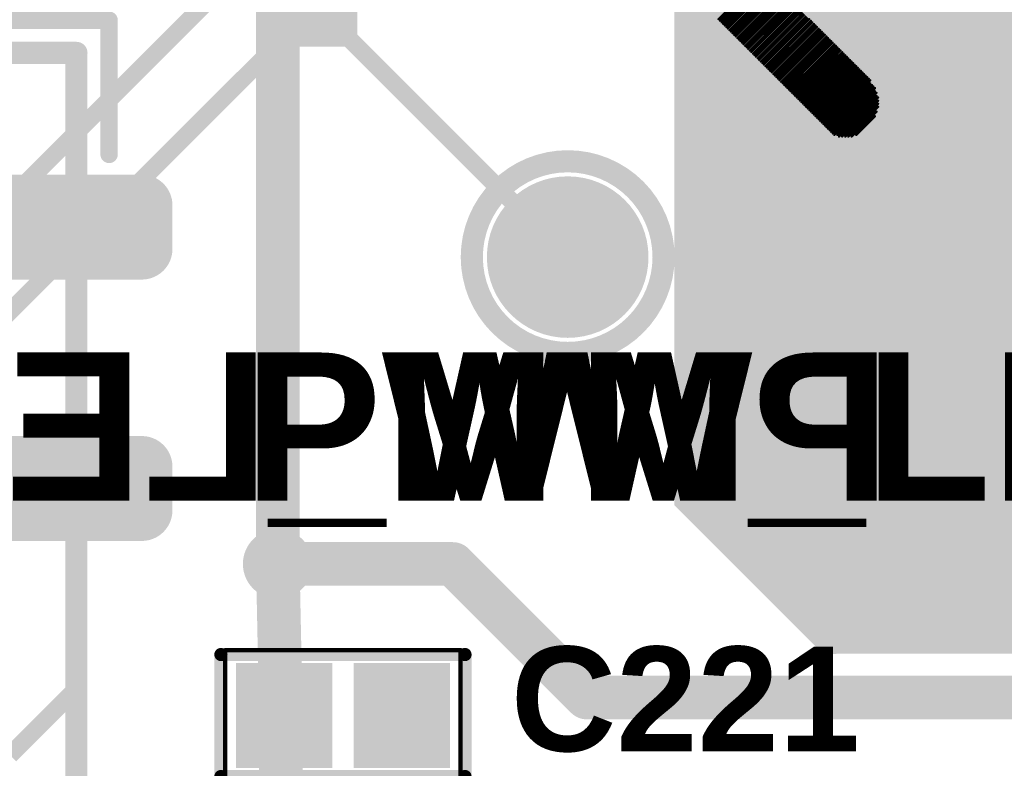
# Model space of a CAD drawing. Header units: inches. Extents: x -60 to 68, y -60 to 60.
# Tile 47 of 78: x 22 to 34, y -48 to -39. Entities that reach past the tile are written whole.
import ezdxf

# ---------------------------------------------------------------- set-up
doc = ezdxf.new("R2010")
doc.units = ezdxf.units.IN
for name, color, linetype in [('Bottom Copper', 5, 'Continuous'), ('Bottom Mask', 6, 'Continuous'), ('Bottom Overlay', 54, 'Continuous'), ('Mechanical 13', 56, 'Continuous'), ('Mechanical 15', 56, 'Continuous'), ('Multi-Layer', 9, 'Continuous'), ('Pad Holes', 156, 'Continuous'), ('Top Copper', 1, 'Continuous'), ('Top Mask', 216, 'Continuous'), ('Top Overlay', 2, 'Continuous'), ('Top Paste', 8, 'Continuous'), ('Via Holes', 16, 'Continuous')]:
    doc.layers.add(name, color=color, linetype=linetype)
doc.styles.add('Arial_Bold', font='txt', dxfattribs={"height": 0.2})

# ---------------------------------------------------------------- blocks, each defined once
blk = doc.blocks.new('LOGO_MSM_B_73')
at = {"layer": 'Bottom Overlay'}
for points in [[(6.407, 1.702, 0.0127, 0.0127, 1), (6.42, 1.702, 0.0127, 0.0127, 1)], [(6.458, 1.727, 0.0127, 0.0127, 1), (6.471, 1.727, 0.0127, 0.0127, 1)], [(6.763, 1.727, 0.0127, 0.0127, 1), (6.775, 1.727, 0.0127, 0.0127, 1)], [(6.814, 1.702, 0.0127, 0.0127, 1), (6.826, 1.702, 0.0127, 0.0127, 1)], [(6.28, 1.6, 0.0127, 0.0127, 1), (6.293, 1.6, 0.0127, 0.0127, 1)], [(6.28, 1.575, 0.0127, 0.0127, 1), (6.293, 1.575, 0.0127, 0.0127, 1)], [(6.306, 1.626, 0.0127, 0.0127, 1), (6.318, 1.626, 0.0127, 0.0127, 1)], [(6.331, 1.651, 0.0127, 0.0127, 1), (6.344, 1.651, 0.0127, 0.0127, 1)], [(6.356, 1.676, 0.0127, 0.0127, 1), (6.369, 1.676, 0.0127, 0.0127, 1)], [(6.839, 1.676, 0.0127, 0.0127, 1), (6.852, 1.676, 0.0127, 0.0127, 1)], [(6.864, 1.651, 0.0127, 0.0127, 1), (6.877, 1.651, 0.0127, 0.0127, 1)], [(6.89, 1.626, 0.0127, 0.0127, 1), (6.902, 1.626, 0.0127, 0.0127, 1)], [(6.915, 1.6, 0.0127, 0.0127, 1), (6.928, 1.6, 0.0127, 0.0127, 1)], [(6.915, 1.575, 0.0127, 0.0127, 1), (6.928, 1.575, 0.0127, 0.0127, 1)], [(6.229, 1.499, 0.0127, 0.0127, 1), (6.242, 1.499, 0.0127, 0.0127, 1)], [(6.229, 1.473, 0.0127, 0.0127, 1), (6.242, 1.473, 0.0127, 0.0127, 1)], [(6.255, 1.549, 0.0127, 0.0127, 1), (6.267, 1.549, 0.0127, 0.0127, 1)], [(6.255, 1.524, 0.0127, 0.0127, 1), (6.267, 1.524, 0.0127, 0.0127, 1)], [(6.941, 1.549, 0.0127, 0.0127, 1), (6.953, 1.549, 0.0127, 0.0127, 1)], [(6.941, 1.524, 0.0127, 0.0127, 1), (6.953, 1.524, 0.0127, 0.0127, 1)], [(6.941, 1.499, 0.0127, 0.0127, 1), (6.953, 1.499, 0.0127, 0.0127, 1)], [(6.941, 1.473, 0.0127, 0.0127, 1), (6.953, 1.473, 0.0127, 0.0127, 1)], [(6.204, 1.397, 0.0127, 0.0127, 1), (6.217, 1.397, 0.0127, 0.0127, 1)], [(6.204, 1.372, 0.0127, 0.0127, 1), (6.217, 1.372, 0.0127, 0.0127, 1)], [(6.204, 1.346, 0.0127, 0.0127, 1), (6.217, 1.346, 0.0127, 0.0127, 1)], [(6.229, 1.448, 0.0127, 0.0127, 1), (6.242, 1.448, 0.0127, 0.0127, 1)], [(6.229, 1.422, 0.0127, 0.0127, 1), (6.242, 1.422, 0.0127, 0.0127, 1)], [(6.941, 1.448, 0.0127, 0.0127, 1), (6.953, 1.448, 0.0127, 0.0127, 1)], [(6.941, 1.422, 0.0127, 0.0127, 1), (6.953, 1.422, 0.0127, 0.0127, 1)], [(6.941, 1.397, 0.0127, 0.0127, 1), (6.953, 1.397, 0.0127, 0.0127, 1)], [(6.941, 1.372, 0.0127, 0.0127, 1), (6.953, 1.372, 0.0127, 0.0127, 1)], [(6.941, 1.346, 0.0127, 0.0127, 1), (6.953, 1.346, 0.0127, 0.0127, 1)], [(6.204, 1.321, 0.0127, 0.0127, 1), (6.217, 1.321, 0.0127, 0.0127, 1)], [(6.204, 1.295, 0.0127, 0.0127, 1), (6.217, 1.295, 0.0127, 0.0127, 1)], [(6.204, 1.27, 0.0127, 0.0127, 1), (6.217, 1.27, 0.0127, 0.0127, 1)], [(6.204, 1.245, 0.0127, 0.0127, 1), (6.217, 1.245, 0.0127, 0.0127, 1)], [(6.941, 1.321, 0.0127, 0.0127, 1), (6.953, 1.321, 0.0127, 0.0127, 1)], [(6.941, 1.295, 0.0127, 0.0127, 1), (6.953, 1.295, 0.0127, 0.0127, 1)], [(6.941, 1.27, 0.0127, 0.0127, 1), (6.953, 1.27, 0.0127, 0.0127, 1)], [(6.941, 1.245, 0.0127, 0.0127, 1), (6.953, 1.245, 0.0127, 0.0127, 1)], [(6.204, 1.219, 0.0127, 0.0127, 1), (6.217, 1.219, 0.0127, 0.0127, 1)], [(6.204, 1.194, 0.0127, 0.0127, 1), (6.217, 1.194, 0.0127, 0.0127, 1)], [(6.204, 1.168, 0.0127, 0.0127, 1), (6.217, 1.168, 0.0127, 0.0127, 1)], [(6.204, 1.143, 0.0127, 0.0127, 1), (6.217, 1.143, 0.0127, 0.0127, 1)], [(6.204, 1.118, 0.0127, 0.0127, 1), (6.217, 1.118, 0.0127, 0.0127, 1)], [(6.941, 1.219, 0.0127, 0.0127, 1), (6.953, 1.219, 0.0127, 0.0127, 1)], [(6.941, 1.194, 0.0127, 0.0127, 1), (6.953, 1.194, 0.0127, 0.0127, 1)], [(6.941, 1.168, 0.0127, 0.0127, 1), (6.953, 1.168, 0.0127, 0.0127, 1)], [(6.941, 1.143, 0.0127, 0.0127, 1), (6.953, 1.143, 0.0127, 0.0127, 1)], [(6.941, 1.118, 0.0127, 0.0127, 1), (6.953, 1.118, 0.0127, 0.0127, 1)], [(6.204, 1.092, 0.0127, 0.0127, 1), (6.217, 1.092, 0.0127, 0.0127, 1)], [(6.204, 1.067, 0.0127, 0.0127, 1), (6.217, 1.067, 0.0127, 0.0127, 1)], [(6.204, 1.041, 0.0127, 0.0127, 1), (6.217, 1.041, 0.0127, 0.0127, 1)], [(6.204, 1.016, 0.0127, 0.0127, 1), (6.217, 1.016, 0.0127, 0.0127, 1)], [(6.941, 1.092, 0.0127, 0.0127, 1), (6.953, 1.092, 0.0127, 0.0127, 1)], [(6.941, 1.067, 0.0127, 0.0127, 1), (6.953, 1.067, 0.0127, 0.0127, 1)], [(6.941, 1.041, 0.0127, 0.0127, 1), (6.953, 1.041, 0.0127, 0.0127, 1)], [(6.941, 1.016, 0.0127, 0.0127, 1), (6.953, 1.016, 0.0127, 0.0127, 1)], [(6.204, 0.991, 0.0127, 0.0127, 1), (6.217, 0.991, 0.0127, 0.0127, 1)], [(6.204, 0.965, 0.0127, 0.0127, 1), (6.217, 0.965, 0.0127, 0.0127, 1)], [(6.204, 0.94, 0.0127, 0.0127, 1), (6.217, 0.94, 0.0127, 0.0127, 1)], [(6.204, 0.914, 0.0127, 0.0127, 1), (6.217, 0.914, 0.0127, 0.0127, 1)], [(6.941, 0.991, 0.0127, 0.0127, 1), (6.953, 0.991, 0.0127, 0.0127, 1)], [(6.941, 0.965, 0.0127, 0.0127, 1), (6.953, 0.965, 0.0127, 0.0127, 1)], [(6.941, 0.94, 0.0127, 0.0127, 1), (6.953, 0.94, 0.0127, 0.0127, 1)], [(6.941, 0.914, 0.0127, 0.0127, 1), (6.953, 0.914, 0.0127, 0.0127, 1)], [(6.204, 0.889, 0.0127, 0.0127, 1), (6.217, 0.889, 0.0127, 0.0127, 1)], [(6.204, 0.864, 0.0127, 0.0127, 1), (6.217, 0.864, 0.0127, 0.0127, 1)], [(6.204, 0.838, 0.0127, 0.0127, 1), (6.217, 0.838, 0.0127, 0.0127, 1)], [(6.204, 0.813, 0.0127, 0.0127, 1), (6.217, 0.813, 0.0127, 0.0127, 1)], [(6.204, 0.787, 0.0127, 0.0127, 1), (6.217, 0.787, 0.0127, 0.0127, 1)], [(6.941, 0.889, 0.0127, 0.0127, 1), (6.953, 0.889, 0.0127, 0.0127, 1)], [(6.941, 0.864, 0.0127, 0.0127, 1), (6.953, 0.864, 0.0127, 0.0127, 1)], [(6.941, 0.838, 0.0127, 0.0127, 1), (6.953, 0.838, 0.0127, 0.0127, 1)], [(6.941, 0.813, 0.0127, 0.0127, 1), (6.953, 0.813, 0.0127, 0.0127, 1)], [(6.941, 0.787, 0.0127, 0.0127, 1), (6.953, 0.787, 0.0127, 0.0127, 1)], [(6.204, 0.762, 0.0127, 0.0127, 1), (6.217, 0.762, 0.0127, 0.0127, 1)], [(6.204, 0.737, 0.0127, 0.0127, 1), (6.217, 0.737, 0.0127, 0.0127, 1)], [(6.204, 0.711, 0.0127, 0.0127, 1), (6.217, 0.711, 0.0127, 0.0127, 1)], [(6.204, 0.686, 0.0127, 0.0127, 1), (6.217, 0.686, 0.0127, 0.0127, 1)], [(6.941, 0.762, 0.0127, 0.0127, 1), (6.953, 0.762, 0.0127, 0.0127, 1)], [(6.941, 0.737, 0.0127, 0.0127, 1), (6.953, 0.737, 0.0127, 0.0127, 1)], [(6.941, 0.711, 0.0127, 0.0127, 1), (6.953, 0.711, 0.0127, 0.0127, 1)], [(6.941, 0.686, 0.0127, 0.0127, 1), (6.953, 0.686, 0.0127, 0.0127, 1)], [(6.204, 0.66, 0.0127, 0.0127, 1), (6.217, 0.66, 0.0127, 0.0127, 1)], [(6.204, 0.635, 0.0127, 0.0127, 1), (6.217, 0.635, 0.0127, 0.0127, 1)], [(6.204, 0.61, 0.0127, 0.0127, 1), (6.217, 0.61, 0.0127, 0.0127, 1)], [(6.204, 0.584, 0.0127, 0.0127, 1), (6.217, 0.584, 0.0127, 0.0127, 1)], [(6.204, 0.559, 0.0127, 0.0127, 1), (6.217, 0.559, 0.0127, 0.0127, 1)], [(6.941, 0.66, 0.0127, 0.0127, 1), (6.953, 0.66, 0.0127, 0.0127, 1)], [(6.941, 0.635, 0.0127, 0.0127, 1), (6.953, 0.635, 0.0127, 0.0127, 1)], [(6.941, 0.61, 0.0127, 0.0127, 1), (6.953, 0.61, 0.0127, 0.0127, 1)], [(6.941, 0.584, 0.0127, 0.0127, 1), (6.953, 0.584, 0.0127, 0.0127, 1)], [(6.941, 0.559, 0.0127, 0.0127, 1), (6.953, 0.559, 0.0127, 0.0127, 1)], [(6.204, 0.533, 0.0127, 0.0127, 1), (6.217, 0.533, 0.0127, 0.0127, 1)], [(6.204, 0.508, 0.0127, 0.0127, 1), (6.217, 0.508, 0.0127, 0.0127, 1)], [(6.204, 0.483, 0.0127, 0.0127, 1), (6.217, 0.483, 0.0127, 0.0127, 1)], [(6.204, 0.457, 0.0127, 0.0127, 1), (6.217, 0.457, 0.0127, 0.0127, 1)], [(6.941, 0.533, 0.0127, 0.0127, 1), (6.953, 0.533, 0.0127, 0.0127, 1)], [(6.941, 0.508, 0.0127, 0.0127, 1), (6.953, 0.508, 0.0127, 0.0127, 1)], [(6.941, 0.483, 0.0127, 0.0127, 1), (6.953, 0.483, 0.0127, 0.0127, 1)], [(6.941, 0.457, 0.0127, 0.0127, 1), (6.953, 0.457, 0.0127, 0.0127, 1)], [(6.204, 0.432, 0.0127, 0.0127, 1), (6.217, 0.432, 0.0127, 0.0127, 1)], [(6.204, 0.406, 0.0127, 0.0127, 1), (6.217, 0.406, 0.0127, 0.0127, 1)], [(6.941, 0.432, 0.0127, 0.0127, 1), (6.953, 0.432, 0.0127, 0.0127, 1)], [(6.941, 0.406, 0.0127, 0.0127, 1), (6.953, 0.406, 0.0127, 0.0127, 1)], [(6.941, 0.381, 0.0127, 0.0127, 1), (6.953, 0.381, 0.0127, 0.0127, 1)], [(6.941, 0.356, 0.0127, 0.0127, 1), (6.953, 0.356, 0.0127, 0.0127, 1)], [(6.941, 0.33, 0.0127, 0.0127, 1), (6.953, 0.33, 0.0127, 0.0127, 1)], [(6.941, 0.305, 0.0127, 0.0127, 1), (6.953, 0.305, 0.0127, 0.0127, 1)], [(6.941, 0.279, 0.0127, 0.0127, 1), (6.953, 0.279, 0.0127, 0.0127, 1)], [(6.941, 0.254, 0.0127, 0.0127, 1), (6.953, 0.254, 0.0127, 0.0127, 1)], [(6.941, 0.229, 0.0127, 0.0127, 1), (6.953, 0.229, 0.0127, 0.0127, 1)], [(6.941, 0.203, 0.0127, 0.0127, 1), (6.953, 0.203, 0.0127, 0.0127, 1)], [(6.941, 0.178, 0.0127, 0.0127, 1), (6.953, 0.178, 0.0127, 0.0127, 1)], [(6.941, 0.152, 0.0127, 0.0127, 1), (6.953, 0.152, 0.0127, 0.0127, 1)], [(6.941, 0.127, 0.0127, 0.0127, 1), (6.953, 0.127, 0.0127, 0.0127, 1)], [(6.941, 0.102, 0.0127, 0.0127, 1), (6.953, 0.102, 0.0127, 0.0127, 1)], [(6.941, 0.076, 0.0127, 0.0127, 1), (6.953, 0.076, 0.0127, 0.0127, 1)], [(6.941, 0.051, 0.0127, 0.0127, 1), (6.953, 0.051, 0.0127, 0.0127, 1)], [(6.941, 0.025, 0.0127, 0.0127, 1), (6.953, 0.025, 0.0127, 0.0127, 1)], [(6.941, 0, 0.0127, 0.0127, 1), (6.953, 0, 0.0127, 0.0127, 1)], [(6.941, -0.025, 0.0127, 0.0127, 1), (6.953, -0.025, 0.0127, 0.0127, 1)], [(6.941, -0.051, 0.0127, 0.0127, 1), (6.953, -0.051, 0.0127, 0.0127, 1)], [(6.941, -0.076, 0.0127, 0.0127, 1), (6.953, -0.076, 0.0127, 0.0127, 1)], [(6.941, -0.102, 0.0127, 0.0127, 1), (6.953, -0.102, 0.0127, 0.0127, 1)], [(6.941, -0.127, 0.0127, 0.0127, 1), (6.953, -0.127, 0.0127, 0.0127, 1)], [(6.941, -0.152, 0.0127, 0.0127, 1), (6.953, -0.152, 0.0127, 0.0127, 1)], [(6.941, -0.178, 0.0127, 0.0127, 1), (6.953, -0.178, 0.0127, 0.0127, 1)], [(6.941, -0.203, 0.0127, 0.0127, 1), (6.953, -0.203, 0.0127, 0.0127, 1)], [(6.941, -0.229, 0.0127, 0.0127, 1), (6.953, -0.229, 0.0127, 0.0127, 1)], [(6.941, -0.254, 0.0127, 0.0127, 1), (6.953, -0.254, 0.0127, 0.0127, 1)], [(6.941, -0.279, 0.0127, 0.0127, 1), (6.953, -0.279, 0.0127, 0.0127, 1)], [(6.941, -0.305, 0.0127, 0.0127, 1), (6.953, -0.305, 0.0127, 0.0127, 1)], [(6.941, -0.33, 0.0127, 0.0127, 1), (6.953, -0.33, 0.0127, 0.0127, 1)]]:
    blk.add_lwpolyline(points, format="xyseb", close=True, dxfattribs=at)
for points in [[(6.82, 1.702, 0.0254, 0.0254, 0), (6.413, 1.702, 0.0254, 0.0254, 0)], [(6.769, 1.727, 0.0254, 0.0254, 0), (6.464, 1.727, 0.0254, 0.0254, 0)], [(6.921, 1.6, 0.0254, 0.0254, 0), (6.286, 1.6, 0.0254, 0.0254, 0)], [(6.921, 1.575, 0.0254, 0.0254, 0), (6.286, 1.575, 0.0254, 0.0254, 0)], [(6.896, 1.626, 0.0254, 0.0254, 0), (6.312, 1.626, 0.0254, 0.0254, 0)], [(6.871, 1.651, 0.0254, 0.0254, 0), (6.337, 1.651, 0.0254, 0.0254, 0)], [(6.845, 1.676, 0.0254, 0.0254, 0), (6.363, 1.676, 0.0254, 0.0254, 0)], [(6.947, 1.499, 0.0254, 0.0254, 0), (6.236, 1.499, 0.0254, 0.0254, 0)], [(6.947, 1.473, 0.0254, 0.0254, 0), (6.236, 1.473, 0.0254, 0.0254, 0)], [(6.947, 1.549, 0.0254, 0.0254, 0), (6.261, 1.549, 0.0254, 0.0254, 0)], [(6.947, 1.524, 0.0254, 0.0254, 0), (6.261, 1.524, 0.0254, 0.0254, 0)], [(6.947, 1.397, 0.0254, 0.0254, 0), (6.21, 1.397, 0.0254, 0.0254, 0)], [(6.947, 1.372, 0.0254, 0.0254, 0), (6.21, 1.372, 0.0254, 0.0254, 0)], [(6.947, 1.346, 0.0254, 0.0254, 0), (6.21, 1.346, 0.0254, 0.0254, 0)], [(6.947, 1.448, 0.0254, 0.0254, 0), (6.236, 1.448, 0.0254, 0.0254, 0)], [(6.947, 1.422, 0.0254, 0.0254, 0), (6.236, 1.422, 0.0254, 0.0254, 0)], [(6.947, 1.321, 0.0254, 0.0254, 0), (6.21, 1.321, 0.0254, 0.0254, 0)], [(6.947, 1.295, 0.0254, 0.0254, 0), (6.21, 1.295, 0.0254, 0.0254, 0)], [(6.947, 1.27, 0.0254, 0.0254, 0), (6.21, 1.27, 0.0254, 0.0254, 0)], [(6.947, 1.245, 0.0254, 0.0254, 0), (6.21, 1.245, 0.0254, 0.0254, 0)], [(6.947, 1.219, 0.0254, 0.0254, 0), (6.21, 1.219, 0.0254, 0.0254, 0)], [(6.947, 1.194, 0.0254, 0.0254, 0), (6.21, 1.194, 0.0254, 0.0254, 0)], [(6.947, 1.168, 0.0254, 0.0254, 0), (6.21, 1.168, 0.0254, 0.0254, 0)], [(6.947, 1.143, 0.0254, 0.0254, 0), (6.21, 1.143, 0.0254, 0.0254, 0)], [(6.947, 1.118, 0.0254, 0.0254, 0), (6.21, 1.118, 0.0254, 0.0254, 0)], [(6.947, 1.092, 0.0254, 0.0254, 0), (6.21, 1.092, 0.0254, 0.0254, 0)], [(6.947, 1.067, 0.0254, 0.0254, 0), (6.21, 1.067, 0.0254, 0.0254, 0)], [(6.947, 1.041, 0.0254, 0.0254, 0), (6.21, 1.041, 0.0254, 0.0254, 0)], [(6.947, 1.016, 0.0254, 0.0254, 0), (6.21, 1.016, 0.0254, 0.0254, 0)], [(6.947, 0.991, 0.0254, 0.0254, 0), (6.21, 0.991, 0.0254, 0.0254, 0)], [(6.947, 0.965, 0.0254, 0.0254, 0), (6.21, 0.965, 0.0254, 0.0254, 0)], [(6.947, 0.94, 0.0254, 0.0254, 0), (6.21, 0.94, 0.0254, 0.0254, 0)], [(6.947, 0.914, 0.0254, 0.0254, 0), (6.21, 0.914, 0.0254, 0.0254, 0)], [(6.947, 0.889, 0.0254, 0.0254, 0), (6.21, 0.889, 0.0254, 0.0254, 0)], [(6.947, 0.864, 0.0254, 0.0254, 0), (6.21, 0.864, 0.0254, 0.0254, 0)], [(6.947, 0.838, 0.0254, 0.0254, 0), (6.21, 0.838, 0.0254, 0.0254, 0)], [(6.947, 0.813, 0.0254, 0.0254, 0), (6.21, 0.813, 0.0254, 0.0254, 0)], [(6.947, 0.787, 0.0254, 0.0254, 0), (6.21, 0.787, 0.0254, 0.0254, 0)], [(6.947, 0.762, 0.0254, 0.0254, 0), (6.21, 0.762, 0.0254, 0.0254, 0)], [(6.947, 0.737, 0.0254, 0.0254, 0), (6.21, 0.737, 0.0254, 0.0254, 0)], [(6.947, 0.711, 0.0254, 0.0254, 0), (6.21, 0.711, 0.0254, 0.0254, 0)], [(6.947, 0.686, 0.0254, 0.0254, 0), (6.21, 0.686, 0.0254, 0.0254, 0)], [(6.947, 0.66, 0.0254, 0.0254, 0), (6.21, 0.66, 0.0254, 0.0254, 0)], [(6.947, 0.635, 0.0254, 0.0254, 0), (6.21, 0.635, 0.0254, 0.0254, 0)], [(6.947, 0.61, 0.0254, 0.0254, 0), (6.21, 0.61, 0.0254, 0.0254, 0)], [(6.947, 0.584, 0.0254, 0.0254, 0), (6.21, 0.584, 0.0254, 0.0254, 0)], [(6.947, 0.559, 0.0254, 0.0254, 0), (6.21, 0.559, 0.0254, 0.0254, 0)], [(6.947, 0.533, 0.0254, 0.0254, 0), (6.21, 0.533, 0.0254, 0.0254, 0)], [(6.947, 0.508, 0.0254, 0.0254, 0), (6.21, 0.508, 0.0254, 0.0254, 0)], [(6.947, 0.483, 0.0254, 0.0254, 0), (6.21, 0.483, 0.0254, 0.0254, 0)], [(6.947, 0.457, 0.0254, 0.0254, 0), (6.21, 0.457, 0.0254, 0.0254, 0)], [(6.947, 0.432, 0.0254, 0.0254, 0), (6.21, 0.432, 0.0254, 0.0254, 0)], [(6.947, 0.406, 0.0254, 0.0254, 0), (6.21, 0.406, 0.0254, 0.0254, 0)], [(6.947, 0.381, 0.0254, 0.0254, 0), (6.21, 0.381, 0.0254, 0.0254, 0)], [(6.947, 0.356, 0.0254, 0.0254, 0), (6.21, 0.356, 0.0254, 0.0254, 0)], [(6.947, 0.33, 0.0254, 0.0254, 0), (6.21, 0.33, 0.0254, 0.0254, 0)], [(6.947, 0.305, 0.0254, 0.0254, 0), (6.21, 0.305, 0.0254, 0.0254, 0)], [(6.947, 0.279, 0.0254, 0.0254, 0), (6.21, 0.279, 0.0254, 0.0254, 0)], [(6.947, 0.254, 0.0254, 0.0254, 0), (6.21, 0.254, 0.0254, 0.0254, 0)], [(6.947, 0.229, 0.0254, 0.0254, 0), (6.21, 0.229, 0.0254, 0.0254, 0)], [(6.947, 0.203, 0.0254, 0.0254, 0), (6.21, 0.203, 0.0254, 0.0254, 0)], [(6.947, 0.178, 0.0254, 0.0254, 0), (6.21, 0.178, 0.0254, 0.0254, 0)], [(6.947, 0.152, 0.0254, 0.0254, 0), (6.21, 0.152, 0.0254, 0.0254, 0)], [(6.947, 0.127, 0.0254, 0.0254, 0), (6.21, 0.127, 0.0254, 0.0254, 0)], [(6.947, 0.102, 0.0254, 0.0254, 0), (6.21, 0.102, 0.0254, 0.0254, 0)], [(6.947, 0.076, 0.0254, 0.0254, 0), (6.21, 0.076, 0.0254, 0.0254, 0)], [(6.947, 0.051, 0.0254, 0.0254, 0), (6.21, 0.051, 0.0254, 0.0254, 0)], [(6.947, 0.025, 0.0254, 0.0254, 0), (6.21, 0.025, 0.0254, 0.0254, 0)], [(6.947, 0, 0.0254, 0.0254, 0), (6.21, 0, 0.0254, 0.0254, 0)], [(6.947, -0.025, 0.0254, 0.0254, 0), (6.21, -0.025, 0.0254, 0.0254, 0)], [(6.947, -0.051, 0.0254, 0.0254, 0), (6.21, -0.051, 0.0254, 0.0254, 0)], [(6.947, -0.076, 0.0254, 0.0254, 0), (6.21, -0.076, 0.0254, 0.0254, 0)], [(6.947, -0.102, 0.0254, 0.0254, 0), (6.21, -0.102, 0.0254, 0.0254, 0)], [(6.947, -0.127, 0.0254, 0.0254, 0), (6.21, -0.127, 0.0254, 0.0254, 0)], [(6.947, -0.152, 0.0254, 0.0254, 0), (6.21, -0.152, 0.0254, 0.0254, 0)], [(6.947, -0.178, 0.0254, 0.0254, 0), (6.21, -0.178, 0.0254, 0.0254, 0)], [(6.947, -0.203, 0.0254, 0.0254, 0), (6.21, -0.203, 0.0254, 0.0254, 0)], [(6.947, -0.229, 0.0254, 0.0254, 0), (6.21, -0.229, 0.0254, 0.0254, 0)], [(6.947, -0.33, 0.0254, 0.0254, 0), (5.423, -0.33, 0.0254, 0.0254, 0)], [(6.947, -0.254, 0.0254, 0.0254, 0), (6.21, -0.254, 0.0254, 0.0254, 0)], [(6.947, -0.279, 0.0254, 0.0254, 0), (6.21, -0.279, 0.0254, 0.0254, 0)], [(6.947, -0.305, 0.0254, 0.0254, 0), (6.21, -0.305, 0.0254, 0.0254, 0)]]:
    blk.add_lwpolyline(points, format="xyseb", dxfattribs=at)
blk = doc.blocks.new('TEST_POINT_TH_79')
at = {"layer": 'Bottom Copper'}
h = blk.add_hatch(color=5, dxfattribs=at)
edge = h.paths.add_edge_path()
edge.add_arc((0, 0), 0.825, 0, 360)
at = {"layer": 'Bottom Mask'}
h = blk.add_hatch(color=6, dxfattribs=at)
edge = h.paths.add_edge_path()
edge.add_arc((0, 0), 0.927, 0, 360)
at = {"layer": 'Multi-Layer'}
h = blk.add_hatch(color=9, dxfattribs=at)
edge = h.paths.add_edge_path()
edge.add_arc((0, 0), 0.825, 0, 360)
at = {"layer": 'Pad Holes'}
h = blk.add_hatch(color=7, dxfattribs=at)
edge = h.paths.add_edge_path()
edge.add_arc((0, 0), 0.5, 0, 360)
at = {"layer": 'Top Copper'}
h = blk.add_hatch(color=1, dxfattribs=at)
edge = h.paths.add_edge_path()
edge.add_arc((0, 0), 0.825, 0, 360)
at = {"layer": 'Top Mask'}
h = blk.add_hatch(color=216, dxfattribs=at)
edge = h.paths.add_edge_path()
edge.add_arc((0, 0), 0.927, 0, 360)
at = {"layer": 'Bottom Overlay'}
for points in [[(1.1, 0, 0.254, 0.254, 1), (-1.1, 0, 0.254, 0.254, 1)], [(-1.164, 0, 0.127, 0.127, 1), (-1.037, 0, 0.127, 0.127, 1)], [(1.037, 0, 0.127, 0.127, 1), (1.164, 0, 0.127, 0.127, 1)]]:
    blk.add_lwpolyline(points, format="xyseb", close=True, dxfattribs=at)
at = {"layer": 'Top Overlay'}
for points in [[(1.1, 0, 0.254, 0.254, 1), (-1.1, 0, 0.254, 0.254, 1)], [(-1.164, 0, 0.127, 0.127, 1), (-1.037, 0, 0.127, 0.127, 1)], [(1.037, 0, 0.127, 0.127, 1), (1.164, 0, 0.127, 0.127, 1)]]:
    blk.add_lwpolyline(points, format="xyseb", close=True, dxfattribs=at)
at = {"layer": 'Bottom Overlay', "style": 'Arial_Bold', "text_generation_flag": 2}
blk.add_text('PWM_LED', height=1.7, rotation=360, dxfattribs=at).set_placement((3.703, -2.795))
blk = doc.blocks.new('JDY_25M_ESS__PADS_RST_PWRC_91')
at = {"layer": 'Top Copper'}
h = blk.add_hatch(color=1, dxfattribs=at)
edge = h.paths.add_edge_path()
edge.add_arc((14.25, 18.25), 0.25, 90, 180)
edge.add_line((14, 18.25), (14, 17.75))
edge.add_arc((14.25, 17.75), 0.25, 180, 270)
edge.add_line((14.25, 17.5), (15.75, 17.5))
edge.add_arc((15.75, 17.75), 0.25, 270, 360)
edge.add_line((16, 17.75), (16, 18.25))
edge.add_arc((15.75, 18.25), 0.25, 0, 90)
edge.add_line((15.75, 18.5), (14.25, 18.5))
h = blk.add_hatch(color=1, dxfattribs=at)
edge = h.paths.add_edge_path()
edge.add_arc((14.25, 15.25), 0.25, 90, 180)
edge.add_line((14, 15.25), (14, 14.75))
edge.add_arc((14.25, 14.75), 0.25, 180, 270)
edge.add_line((14.25, 14.5), (15.75, 14.5))
edge.add_arc((15.75, 14.75), 0.25, 270, 360)
edge.add_line((16, 14.75), (16, 15.25))
edge.add_arc((15.75, 15.25), 0.25, 0, 90)
edge.add_line((15.75, 15.5), (14.25, 15.5))
at = {"layer": 'Top Mask'}
h = blk.add_hatch(color=216, dxfattribs=at)
edge = h.paths.add_edge_path()
edge.add_arc((14.25, 18.25), 0.352, 90, 180)
edge.add_line((13.898, 18.25), (13.898, 17.75))
edge.add_arc((14.25, 17.75), 0.352, 180, 270)
edge.add_line((14.25, 17.398), (15.75, 17.398))
edge.add_arc((15.75, 17.75), 0.352, 270, 360)
edge.add_line((16.102, 17.75), (16.102, 18.25))
edge.add_arc((15.75, 18.25), 0.352, 0, 90)
edge.add_line((15.75, 18.602), (14.25, 18.602))
h = blk.add_hatch(color=216, dxfattribs=at)
edge = h.paths.add_edge_path()
edge.add_arc((14.25, 15.25), 0.352, 90, 180)
edge.add_line((13.898, 15.25), (13.898, 14.75))
edge.add_arc((14.25, 14.75), 0.352, 180, 270)
edge.add_line((14.25, 14.398), (15.75, 14.398))
edge.add_arc((15.75, 14.75), 0.352, 270, 360)
edge.add_line((16.102, 14.75), (16.102, 15.25))
edge.add_arc((15.75, 15.25), 0.352, 0, 90)
edge.add_line((15.75, 15.602), (14.25, 15.602))
at = {"layer": 'Top Paste'}
h = blk.add_hatch(color=8, dxfattribs=at)
edge = h.paths.add_edge_path()
edge.add_arc((14.25, 18.25), 0.25, 90, 180)
edge.add_line((14, 18.25), (14, 17.75))
edge.add_arc((14.25, 17.75), 0.25, 180, 270)
edge.add_line((14.25, 17.5), (15.75, 17.5))
edge.add_arc((15.75, 17.75), 0.25, 270, 360)
edge.add_line((16, 17.75), (16, 18.25))
edge.add_arc((15.75, 18.25), 0.25, 0, 90)
edge.add_line((15.75, 18.5), (14.25, 18.5))
h = blk.add_hatch(color=8, dxfattribs=at)
edge = h.paths.add_edge_path()
edge.add_arc((14.25, 15.25), 0.25, 90, 180)
edge.add_line((14, 15.25), (14, 14.75))
edge.add_arc((14.25, 14.75), 0.25, 180, 270)
edge.add_line((14.25, 14.5), (15.75, 14.5))
edge.add_arc((15.75, 14.75), 0.25, 270, 360)
edge.add_line((16, 14.75), (16, 15.25))
edge.add_arc((15.75, 15.25), 0.25, 0, 90)
edge.add_line((15.75, 15.5), (14.25, 15.5))
at = {"layer": 'Mechanical 13'}
for points in [[(0, 20, 0.254, 0.254, 0), (15, 20, 0.254, 0.254, 0)], [(15, 0, 0.254, 0.254, 0), (15, 20, 0.254, 0.254, 0)]]:
    blk.add_lwpolyline(points, format="xyseb", dxfattribs=at)
blk.add_lwpolyline([(14.937, 20, 0.127, 0.127, 1), (15.064, 20, 0.127, 0.127, 1)], format="xyseb", close=True, dxfattribs=at)
blk.add_lwpolyline([(14.937, 20, 0.127, 0.127, 1), (15.064, 20, 0.127, 0.127, 1)], format="xyseb", close=True, dxfattribs=at)
at = {"layer": 'Top Overlay'}
for points in [[(13.555, 20.375, 0.2, 0.2, 0), (15.375, 20.375, 0.2, 0.2, 0)], [(15.375, 18.835, 0.2, 0.2, 0), (15.375, 20.375, 0.2, 0.2, 0)]]:
    blk.add_lwpolyline(points, format="xyseb", dxfattribs=at)
for points in [[(15.325, 20.375, 0.1, 0.1, 1), (15.425, 20.375, 0.1, 0.1, 1)], [(15.325, 20.375, 0.1, 0.1, 1), (15.425, 20.375, 0.1, 0.1, 1)], [(15.325, 18.835, 0.1, 0.1, 1), (15.425, 18.835, 0.1, 0.1, 1)]]:
    blk.add_lwpolyline(points, format="xyseb", close=True, dxfattribs=at)
blk = doc.blocks.new('CAPC0603_115')
at = {"layer": 'Top Copper'}
for points in [[(-1.125, -0.5), (-1.125, 0.5), (-0.225, 0.5), (-0.225, -0.5)], [(0.225, -0.5), (0.225, 0.5), (1.125, 0.5), (1.125, -0.5)]]:
    blk.add_hatch(color=1, dxfattribs=at).paths.add_polyline_path(points)
at = {"layer": 'Top Mask'}
for points in [[(-1.227, -0.602), (-1.227, 0.602), (-0.123, 0.602), (-0.123, -0.602)], [(0.123, -0.602), (0.123, 0.602), (1.227, 0.602), (1.227, -0.602)]]:
    blk.add_hatch(color=216, dxfattribs=at).paths.add_polyline_path(points)
at = {"layer": 'Top Paste'}
for points in [[(-1.125, -0.5), (-1.125, 0.5), (-0.225, 0.5), (-0.225, -0.5)], [(0.225, -0.5), (0.225, 0.5), (1.125, 0.5), (1.125, -0.5)]]:
    blk.add_hatch(color=8, dxfattribs=at).paths.add_polyline_path(points)
at = {"layer": 'Mechanical 15'}
for points in [[(-1.35, -0.75, 0.05, 0.05, 0), (-1.35, 0.75, 0.05, 0.05, 0)], [(-1.35, 0.75, 0.05, 0.05, 0), (1.35, 0.75, 0.05, 0.05, 0)], [(1.35, -0.75, 0.05, 0.05, 0), (1.35, 0.75, 0.05, 0.05, 0)], [(-1.35, -0.75, 0.05, 0.05, 0), (1.35, -0.75, 0.05, 0.05, 0)]]:
    blk.add_lwpolyline(points, format="xyseb", dxfattribs=at)
for points in [[(-1.362, 0.75, 0.025, 0.025, 1), (-1.338, 0.75, 0.025, 0.025, 1)], [(-1.362, 0.75, 0.025, 0.025, 1), (-1.338, 0.75, 0.025, 0.025, 1)], [(1.338, 0.75, 0.025, 0.025, 1), (1.362, 0.75, 0.025, 0.025, 1)], [(1.338, 0.75, 0.025, 0.025, 1), (1.362, 0.75, 0.025, 0.025, 1)], [(-1.362, -0.75, 0.025, 0.025, 1), (-1.338, -0.75, 0.025, 0.025, 1)], [(-1.362, -0.75, 0.025, 0.025, 1), (-1.338, -0.75, 0.025, 0.025, 1)], [(1.338, -0.75, 0.025, 0.025, 1), (1.362, -0.75, 0.025, 0.025, 1)], [(1.338, -0.75, 0.025, 0.025, 1), (1.362, -0.75, 0.025, 0.025, 1)]]:
    blk.add_lwpolyline(points, format="xyseb", close=True, dxfattribs=at)
at = {"layer": 'Top Overlay'}
for points in [[(-1.4, 0.7, 0.15, 0.15, 0), (1.4, 0.7, 0.15, 0.15, 0)], [(-1.4, -0.7, 0.15, 0.15, 0), (-1.4, 0.7, 0.15, 0.15, 0)], [(1.4, -0.7, 0.15, 0.15, 0), (1.4, 0.7, 0.15, 0.15, 0)], [(-1.4, -0.7, 0.15, 0.15, 0), (1.4, -0.7, 0.15, 0.15, 0)]]:
    blk.add_lwpolyline(points, format="xyseb", dxfattribs=at)
for points in [[(-1.438, 0.7, 0.075, 0.075, 1), (-1.362, 0.7, 0.075, 0.075, 1)], [(-1.438, 0.7, 0.075, 0.075, 1), (-1.362, 0.7, 0.075, 0.075, 1)], [(1.362, 0.7, 0.075, 0.075, 1), (1.438, 0.7, 0.075, 0.075, 1)], [(1.362, 0.7, 0.075, 0.075, 1), (1.438, 0.7, 0.075, 0.075, 1)], [(-1.438, -0.7, 0.075, 0.075, 1), (-1.362, -0.7, 0.075, 0.075, 1)], [(-1.438, -0.7, 0.075, 0.075, 1), (-1.362, -0.7, 0.075, 0.075, 1)], [(1.362, -0.7, 0.075, 0.075, 1), (1.438, -0.7, 0.075, 0.075, 1)], [(1.362, -0.7, 0.075, 0.075, 1), (1.438, -0.7, 0.075, 0.075, 1)]]:
    blk.add_lwpolyline(points, format="xyseb", close=True, dxfattribs=at)

msp = doc.modelspace()

# ---------------------------------------------------------------- hatches: boundary and pattern name
at = {"layer": 'Bottom Copper'}
for points in [[(48.662, -30.388), (48.662, -41.641), (43.928, -41.641), (43.928, -40.53), (43.983, -40.459), (44.051, -40.296), (44.074, -40.121), (44.051, -39.946), (43.983, -39.783), (43.876, -39.643), (43.736, -39.535), (43.573, -39.468), (43.398, -39.445), (43.223, -39.468), (43.06, -39.535), (42.92, -39.643), (42.813, -39.783), (42.745, -39.946), (42.722, -40.121), (42.745, -40.296), (42.813, -40.459), (42.868, -40.53), (42.868, -42.368), (38.806, -46.43), (34.837, -46.464), (31.464, -46.464), (29.787, -44.787), (29.787, -37.369), (29.787, -35.441), (29.802, -35.418), (29.831, -35.274), (29.831, -29.302), (31.653, -27.48), (36.486, -27.48), (36.508, -27.489), (36.683, -27.512), (36.858, -27.489), (36.88, -27.48), (41.691, -27.48), (41.713, -27.489), (41.888, -27.512), (42.063, -27.489), (42.085, -27.48), (45.754, -27.48)], [(26.149, -39.524), (25.203, -39.524), (26.149, -38.579)]]:
    msp.add_hatch(color=5, dxfattribs=at).paths.add_polyline_path(points)
h = msp.add_hatch(color=5, dxfattribs=at)
edge = h.paths.add_edge_path()
edge.add_arc((25.236, -45.46), 0.4, 0, 360)
at = {"layer": 'Top Copper'}
msp.add_hatch(color=1, dxfattribs=at).paths.add_polyline_path([(48.689, -25.645), (48.689, -44.139), (45.23, -44.139), (45.23, -37.187), (46.741, -37.187), (46.741, -34.997), (45.23, -34.997), (45.23, -33.819), (45.763, -33.819), (45.763, -31.679), (45.23, -31.679), (45.23, -31.194), (45.394, -31.194), (45.394, -29.654), (45.23, -29.654), (45.23, -29.375), (45.38, -29.375), (45.38, -27.885), (45.23, -27.885), (45.23, -27.582), (45.373, -27.582), (45.373, -26.092), (42.683, -26.092), (42.683, -26.408), (42.404, -26.408), (42.366, -26.359), (42.226, -26.251), (42.063, -26.184), (41.888, -26.161), (41.713, -26.184), (41.55, -26.251), (41.41, -26.359), (41.303, -26.499), (41.235, -26.662), (41.212, -26.837), (41.235, -27.012), (41.303, -27.175), (41.41, -27.314), (41.55, -27.422), (41.713, -27.489), (41.888, -27.512), (42.063, -27.489), (42.226, -27.422), (42.366, -27.314), (42.404, -27.265), (42.683, -27.265), (42.683, -27.582), (44.17, -27.582), (44.17, -27.885), (43.99, -27.885), (43.99, -29.375), (44.17, -29.375), (44.17, -29.654), (43.954, -29.654), (43.954, -31.194), (44.17, -31.194), (44.17, -31.679), (43.189, -31.679), (43.189, -33.819), (44.17, -33.819), (44.17, -34.997), (43.915, -34.997), (43.915, -37.187), (44.17, -37.187), (44.17, -39.918), (44.051, -39.946), (43.983, -39.783), (43.876, -39.643), (43.736, -39.535), (43.573, -39.468), (43.398, -39.445), (43.223, -39.468), (43.06, -39.535), (42.988, -39.59), (42.764, -39.59), (42.764, -39.342), (41.324, -39.342), (41.324, -40.882), (41.514, -40.882), (41.514, -41.273), (41.354, -41.273), (41.129, -41.317), (40.939, -41.444), (40.812, -41.634), (40.768, -41.859), (40.812, -42.083), (40.939, -42.273), (41.129, -42.4), (41.274, -42.429), (41.274, -42.558), (41.129, -42.587), (40.939, -42.714), (40.812, -42.904), (40.768, -43.129), (40.774, -43.159), (40.774, -43.387), (40.265, -43.387), (40.121, -43.415), (39.998, -43.497), (39.998, -43.497), (39.681, -43.814), (39.599, -43.937), (39.571, -44.081), (39.469, -44.139), (38.924, -44.139), (38.924, -43.065), (38.924, -43.065), (38.895, -42.921), (38.814, -42.798), (38.236, -42.22), (38.113, -42.138), (37.969, -42.11), (37.969, -42.11), (37.768, -42.11), (37.768, -41.889), (37.774, -41.859), (37.73, -41.634), (37.603, -41.444), (37.412, -41.317), (37.188, -41.273), (35.766, -41.273), (35.541, -41.317), (35.351, -41.444), (35.224, -41.634), (35.18, -41.859), (35.186, -41.889), (35.186, -43.099), (35.18, -43.129), (35.224, -43.353), (35.351, -43.543), (35.541, -43.67), (35.686, -43.699), (35.686, -43.828), (35.541, -43.857), (35.525, -43.869), (34.931, -43.869), (34.584, -43.522), (34.584, -36.286), (34.574, -36.234), (34.574, -34.997), (34.391, -34.997), (34.391, -33.819), (35.31, -33.819), (35.31, -31.679), (34.513, -31.679), (34.41, -31.552), (34.413, -31.54), (34.391, -31.43), (34.391, -31.194), (34.58, -31.194), (34.58, -29.654), (34.391, -29.654), (34.391, -29.375), (34.536, -29.375), (34.536, -27.885), (34.391, -27.885), (34.391, -27.582), (35.888, -27.582), (35.888, -27.265), (36.167, -27.265), (36.205, -27.314), (36.345, -27.422), (36.508, -27.489), (36.683, -27.512), (36.858, -27.489), (37.021, -27.422), (37.161, -27.314), (37.268, -27.175), (37.336, -27.012), (37.359, -26.837), (37.336, -26.662), (37.268, -26.499), (37.161, -26.359), (37.021, -26.251), (36.858, -26.184), (36.683, -26.161), (36.508, -26.184), (36.345, -26.251), (36.205, -26.359), (36.167, -26.408), (35.888, -26.408), (35.888, -26.092), (33.198, -26.092), (33.198, -27.582), (33.33, -27.582), (33.33, -27.885), (33.146, -27.885), (33.146, -29.375), (33.33, -29.375), (33.33, -29.654), (33.14, -29.654), (33.14, -31.194), (33.33, -31.194), (33.33, -31.52), (33.32, -31.573), (33.224, -31.679), (32.736, -31.679), (32.736, -33.819), (33.33, -33.819), (33.33, -34.997), (31.748, -34.997), (31.748, -37.187), (33.524, -37.187), (33.524, -43.742), (33.564, -43.944), (33.679, -44.116), (34.336, -44.774), (34.508, -44.889), (34.711, -44.929), (35.525, -44.929), (35.541, -44.94), (35.766, -44.985), (37.188, -44.985), (37.412, -44.94), (37.603, -44.813), (37.73, -44.623), (37.774, -44.399), (37.73, -44.174), (37.603, -43.984), (37.412, -43.857), (37.268, -43.828), (37.268, -43.699), (37.412, -43.67), (37.603, -43.543), (37.73, -43.353), (37.774, -43.129), (37.768, -43.099), (37.768, -42.999), (37.895, -42.947), (38.17, -43.221), (38.17, -46.48), (31.519, -46.492), (29.813, -44.787), (29.813, -37.369), (29.813, -25.763), (31.281, -24.296), (47.34, -24.296)])
h = msp.add_hatch(color=1, dxfattribs=at)
edge = h.paths.add_edge_path()
edge.add_arc((25.236, -45.46), 0.4, 0, 360)
at = {"layer": 'Via Holes'}
h = msp.add_hatch(color=7, dxfattribs=at)
edge = h.paths.add_edge_path()
edge.add_arc((25.236, -45.46), 0.2, 0, 360)

# ---------------------------------------------------------------- linework, layer by layer
at = {"layer": 'Bottom Copper'}
for points in [[(14.803, -48.631, 0.2, 0.2, 0), (28.539, -34.895, 0.2, 0.2, 0)], [(15.312, -49.415, 0.2, 0.2, 0), (25.676, -39.051, 0.2, 0.2, 0)], [(25.737, -39.112, 0.2, 0.2, 0), (28.562, -41.938, 0.2, 0.2, 0)], [(25.236, -45.46, 0.5, 0.5, 0), (27.246, -45.46, 0.5, 0.5, 0)], [(27.246, -45.46, 0.5, 0.5, 0), (28.78, -46.994, 0.5, 0.5, 0)], [(28.78, -46.994, 0.5, 0.5, 0), (38.992, -46.994, 0.5, 0.5, 0)]]:
    msp.add_lwpolyline(points, format="xyseb", dxfattribs=at)
for points in [[(28.512, -41.938, 0.1, 0.1, 1), (28.612, -41.938, 0.1, 0.1, 1)], [(25.111, -45.46, 0.25, 0.25, 1), (25.361, -45.46, 0.25, 0.25, 1)], [(27.121, -45.46, 0.25, 0.25, 1), (27.371, -45.46, 0.25, 0.25, 1)], [(27.121, -45.46, 0.25, 0.25, 1), (27.371, -45.46, 0.25, 0.25, 1)], [(28.655, -46.994, 0.25, 0.25, 1), (28.904, -46.994, 0.25, 0.25, 1)], [(28.655, -46.994, 0.25, 0.25, 1), (28.904, -46.994, 0.25, 0.25, 1)]]:
    msp.add_lwpolyline(points, format="xyseb", close=True, dxfattribs=at)
at = {"layer": 'Top Copper'}
for points in [[(25.236, -45.47, 0.5, 0.5, 0), (25.236, -38.281, 0.5, 0.5, 0)], [(22.926, -46.892, 0.2, 0.2, 0), (22.926, -44.594, 0.2, 0.2, 0)], [(25.236, -45.46, 0.5, 0.5, 0), (25.244, -45.832, 0.5, 0.5, 0)], [(25.244, -45.832, 0.5, 0.5, 0), (25.272, -47.2, 0.5, 0.5, 0)], [(22.164, -47.654, 0.2, 0.2, 0), (22.926, -46.892, 0.2, 0.2, 0)], [(25.272, -51.212, 0.5, 0.5, 0), (25.272, -47.2, 0.5, 0.5, 0)]]:
    msp.add_lwpolyline(points, format="xyseb", dxfattribs=at)
for points in [[(22.876, -44.594, 0.1, 0.1, 1), (22.976, -44.594, 0.1, 0.1, 1)], [(25.111, -45.46, 0.25, 0.25, 1), (25.361, -45.46, 0.25, 0.25, 1)], [(25.111, -45.47, 0.25, 0.25, 1), (25.361, -45.47, 0.25, 0.25, 1)], [(25.119, -45.832, 0.25, 0.25, 1), (25.369, -45.832, 0.25, 0.25, 1)], [(25.119, -45.832, 0.25, 0.25, 1), (25.369, -45.832, 0.25, 0.25, 1)], [(22.876, -46.892, 0.1, 0.1, 1), (22.976, -46.892, 0.1, 0.1, 1)], [(22.876, -46.892, 0.1, 0.1, 1), (22.976, -46.892, 0.1, 0.1, 1)], [(25.147, -47.2, 0.25, 0.25, 1), (25.397, -47.2, 0.25, 0.25, 1)], [(25.147, -47.2, 0.25, 0.25, 1), (25.397, -47.2, 0.25, 0.25, 1)]]:
    msp.add_lwpolyline(points, format="xyseb", close=True, dxfattribs=at)

# ---------------------------------------------------------------- block references
at = {"rotation": 225}
msp.add_blockref('LOGO_MSM_B_73', (35.437, -34.529), dxfattribs=at)
for name, p in [('JDY_25M_ESS__PADS_RST_PWRC_91', (7.926, -59.594)), ('TEST_POINT_TH_79', (28.562, -41.938)), ('CAPC0603_115', (25.984, -47.2))]:
    msp.add_blockref(name, p)

# ---------------------------------------------------------------- texts
at = {"layer": 'Top Overlay', "style": 'Arial_Bold'}
for s, height, p in [('PWM_LED', 1.7, (24.845, -44.733)), ('C221', 1.2, (27.909, -47.609))]:
    msp.add_text(s, height=height, dxfattribs=at).set_placement(p)

doc.saveas('drawing.dxf')
